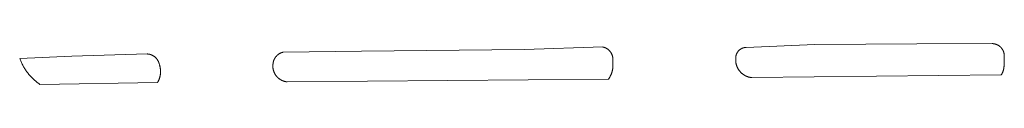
# Model space of a CAD drawing. Extents: x 211930 to 222589, y 569015 to 577578.
# Tile 69 of 95: x 221228.64 to 221278.45, y 575865.56 to 575867.62. Entities that reach past the tile are written whole.
import ezdxf

# ---------------------------------------------------------------- set-up
doc = ezdxf.new("R2010")
doc.units = 0
doc.layers.add('016 Alles planjaar 2023', color=72, linetype='Continuous', lineweight=20, true_color=0x1e90ff)

msp = doc.modelspace()

# ---------------------------------------------------------------- hatches: boundary and pattern name
at = {"layer": '016 Alles planjaar 2023', "true_color": 0x1e90ff}
h = msp.add_hatch(dxfattribs=at)
h.set_pattern_fill('DQ_CLEAR', color=72, style=0)
h.set_pattern_definition([])
h.paths.add_polyline_path([(221258.641, 575866.927), (221258.639, 575866.938), (221258.637, 575866.948), (221258.635, 575866.959), (221258.633, 575866.969), (221258.63, 575866.98), (221258.627, 575866.99), (221258.625, 575867.001), (221258.621, 575867.011), (221258.618, 575867.021), (221258.615, 575867.031), (221258.611, 575867.042), (221258.608, 575867.052), (221258.604, 575867.062), (221258.6, 575867.072), (221258.595, 575867.082), (221258.591, 575867.092), (221258.586, 575867.101), (221258.582, 575867.111), (221258.577, 575867.121), (221258.572, 575867.13), (221258.566, 575867.14), (221258.561, 575867.149), (221258.555, 575867.158), (221258.55, 575867.167), (221258.544, 575867.176), (221258.538, 575867.185), (221258.532, 575867.194), (221258.526, 575867.203), (221258.519, 575867.212), (221258.512, 575867.22), (221258.506, 575867.229), (221258.499, 575867.237), (221258.492, 575867.245), (221258.485, 575867.253), (221258.477, 575867.261), (221258.47, 575867.269), (221258.463, 575867.277), (221258.455, 575867.284), (221258.447, 575867.292), (221258.439, 575867.299), (221258.431, 575867.306), (221258.423, 575867.313), (221258.415, 575867.32), (221258.406, 575867.327), (221258.398, 575867.334), (221258.389, 575867.34), (221258.38, 575867.346), (221258.372, 575867.353), (221258.363, 575867.359), (221258.354, 575867.364), (221258.345, 575867.37), (221258.335, 575867.376), (221258.326, 575867.381), (221258.317, 575867.386), (221258.307, 575867.392), (221258.297, 575867.397), (221258.288, 575867.401), (221258.278, 575867.406), (221258.268, 575867.41), (221258.258, 575867.415), (221258.248, 575867.419), (221258.238, 575867.423), (221258.228, 575867.427), (221258.218, 575867.43), (221258.208, 575867.434), (221258.198, 575867.437), (221258.187, 575867.44), (221258.177, 575867.443), (221258.167, 575867.446), (221258.156, 575867.448), (221258.146, 575867.451), (221258.135, 575867.453), (221254.172, 575867.331), (221245.94, 575867.246), (221241.968, 575867.188), (221241.957, 575867.186), (221241.947, 575867.183), (221241.936, 575867.18), (221241.926, 575867.177), (221241.915, 575867.174), (221241.905, 575867.17), (221241.895, 575867.167), (221241.885, 575867.163), (221241.874, 575867.159), (221241.864, 575867.155), (221241.854, 575867.151), (221241.844, 575867.147), (221241.834, 575867.142), (221241.825, 575867.137), (221241.815, 575867.133), (221241.805, 575867.127), (221241.796, 575867.122), (221241.786, 575867.117), (221241.777, 575867.111), (221241.767, 575867.106), (221241.758, 575867.1), (221241.749, 575867.094), (221241.74, 575867.088), (221241.731, 575867.082), (221241.722, 575867.075), (221241.714, 575867.069), (221241.705, 575867.062), (221241.697, 575867.055), (221241.688, 575867.048), (221241.68, 575867.041), (221241.672, 575867.034), (221241.664, 575867.026), (221241.656, 575867.019), (221241.648, 575867.011), (221241.641, 575867.003), (221241.633, 575866.996), (221241.626, 575866.987), (221241.619, 575866.979), (221241.612, 575866.971), (221241.605, 575866.963), (221241.598, 575866.954), (221241.591, 575866.946), (221241.585, 575866.937), (221241.578, 575866.928), (221241.572, 575866.919), (221241.566, 575866.91), (221241.56, 575866.901), (221241.554, 575866.892), (221241.549, 575866.882), (221241.543, 575866.873), (221241.538, 575866.863), (221241.533, 575866.854), (221241.528, 575866.844), (221241.523, 575866.834), (221241.518, 575866.825), (221241.514, 575866.815), (221241.51, 575866.805), (221241.505, 575866.795), (221241.501, 575866.785), (221241.498, 575866.774), (221241.494, 575866.764), (221241.49, 575866.754), (221241.487, 575866.743), (221241.484, 575866.733), (221241.481, 575866.723), (221241.478, 575866.712), (221241.475, 575866.701), (221241.473, 575866.691), (221241.471, 575866.68), (221241.469, 575866.67), (221241.467, 575866.659), (221241.465, 575866.648), (221241.463, 575866.637), (221241.462, 575866.627), (221241.461, 575866.616), (221241.46, 575866.605), (221241.457, 575866.581), (221241.456, 575866.568), (221241.454, 575866.555), (221241.453, 575866.542), (221241.452, 575866.528), (221241.452, 575866.515), (221241.451, 575866.502), (221241.451, 575866.489), (221241.451, 575866.476), (221241.451, 575866.462), (221241.452, 575866.449), (221241.452, 575866.436), (221241.453, 575866.423), (221241.454, 575866.41), (221241.455, 575866.397), (221241.457, 575866.384), (221241.459, 575866.37), (221241.461, 575866.357), (221241.463, 575866.344), (221241.465, 575866.331), (221241.468, 575866.319), (221241.471, 575866.306), (221241.474, 575866.293), (221241.477, 575866.28), (221241.48, 575866.267), (221241.484, 575866.255), (221241.488, 575866.242), (221241.492, 575866.229), (221241.496, 575866.217), (221241.501, 575866.205), (221241.505, 575866.192), (221241.51, 575866.18), (221241.515, 575866.168), (221241.52, 575866.156), (221241.526, 575866.144), (221241.532, 575866.132), (221241.538, 575866.12), (221241.544, 575866.108), (221241.55, 575866.097), (221241.556, 575866.085), (221241.563, 575866.074), (221241.57, 575866.063), (221241.577, 575866.051), (221241.584, 575866.04), (221241.591, 575866.029), (221241.599, 575866.019), (221241.607, 575866.008), (221241.615, 575865.997), (221241.623, 575865.987), (221241.631, 575865.977), (221241.64, 575865.967), (221241.648, 575865.957), (221241.657, 575865.947), (221241.666, 575865.937), (221241.675, 575865.927), (221241.684, 575865.918), (221241.694, 575865.909), (221241.703, 575865.9), (221241.713, 575865.891), (221241.723, 575865.882), (221241.733, 575865.873), (221241.743, 575865.865), (221241.753, 575865.857), (221241.764, 575865.849), (221241.774, 575865.841), (221241.785, 575865.833), (221241.796, 575865.825), (221241.806, 575865.818), (221241.818, 575865.811), (221241.829, 575865.804), (221241.84, 575865.797), (221241.851, 575865.79), (221241.863, 575865.784), (221241.874, 575865.777), (221241.886, 575865.771), (221241.898, 575865.765), (221241.91, 575865.76), (221241.922, 575865.754), (221241.934, 575865.749), (221241.946, 575865.744), (221241.958, 575865.739), (221241.971, 575865.734), (221241.983, 575865.73), (221241.996, 575865.726), (221242.008, 575865.722), (221242.021, 575865.718), (221242.033, 575865.714), (221242.046, 575865.711), (221242.059, 575865.707), (221242.072, 575865.704), (221242.085, 575865.702), (221242.098, 575865.699), (221242.111, 575865.697), (221242.124, 575865.694), (221242.137, 575865.693), (221242.15, 575865.691), (221242.163, 575865.689), (221242.176, 575865.688), (221258.426, 575865.831), (221258.438, 575865.847), (221258.449, 575865.864), (221258.461, 575865.881), (221258.471, 575865.898), (221258.482, 575865.915), (221258.492, 575865.933), (221258.502, 575865.95), (221258.512, 575865.968), (221258.522, 575865.986), (221258.531, 575866.004), (221258.54, 575866.022), (221258.548, 575866.04), (221258.556, 575866.059), (221258.564, 575866.077), (221258.572, 575866.096), (221258.579, 575866.115), (221258.586, 575866.134), (221258.592, 575866.153), (221258.599, 575866.173), (221258.604, 575866.192), (221258.61, 575866.211), (221258.615, 575866.231), (221258.62, 575866.251), (221258.625, 575866.27), (221258.629, 575866.29), (221258.633, 575866.31), (221258.636, 575866.33), (221258.639, 575866.35), (221258.642, 575866.37), (221258.645, 575866.39), (221258.647, 575866.41), (221258.641, 575866.927)])
h = msp.add_hatch(dxfattribs=at)
h.set_pattern_fill('DQ_CLEAR', color=72, style=0)
h.set_pattern_definition([])
h.paths.add_polyline_path([(221278.431, 575866.598), (221278.446, 575866.977), (221278.446, 575866.987), (221278.446, 575866.998), (221278.446, 575867.008), (221278.446, 575867.018), (221278.446, 575867.029), (221278.445, 575867.039), (221278.444, 575867.049), (221278.443, 575867.059), (221278.442, 575867.07), (221278.441, 575867.08), (221278.44, 575867.09), (221278.438, 575867.1), (221278.436, 575867.11), (221278.434, 575867.121), (221278.432, 575867.131), (221278.43, 575867.141), (221278.428, 575867.151), (221278.425, 575867.161), (221278.422, 575867.171), (221278.419, 575867.18), (221278.416, 575867.19), (221278.413, 575867.2), (221278.409, 575867.21), (221278.406, 575867.219), (221278.402, 575867.229), (221278.398, 575867.239), (221278.394, 575867.248), (221278.39, 575867.258), (221278.386, 575867.267), (221278.381, 575867.276), (221278.377, 575867.285), (221278.372, 575867.294), (221278.367, 575867.303), (221278.362, 575867.312), (221278.356, 575867.321), (221278.351, 575867.33), (221278.345, 575867.339), (221278.34, 575867.347), (221278.334, 575867.356), (221278.328, 575867.364), (221278.322, 575867.372), (221278.316, 575867.381), (221278.309, 575867.389), (221278.303, 575867.397), (221278.296, 575867.405), (221278.289, 575867.412), (221278.282, 575867.42), (221278.275, 575867.428), (221278.268, 575867.435), (221278.261, 575867.442), (221278.253, 575867.449), (221278.246, 575867.457), (221278.238, 575867.463), (221278.231, 575867.47), (221278.223, 575867.477), (221278.215, 575867.483), (221278.207, 575867.49), (221278.198, 575867.496), (221278.19, 575867.502), (221278.182, 575867.508), (221278.173, 575867.514), (221278.165, 575867.52), (221278.156, 575867.525), (221278.147, 575867.531), (221278.139, 575867.536), (221278.13, 575867.541), (221278.121, 575867.546), (221278.111, 575867.551), (221278.102, 575867.556), (221278.093, 575867.56), (221278.084, 575867.565), (221278.074, 575867.569), (221278.065, 575867.573), (221278.055, 575867.577), (221278.046, 575867.581), (221278.036, 575867.584), (221278.026, 575867.588), (221278.017, 575867.591), (221278.007, 575867.594), (221277.997, 575867.597), (221277.987, 575867.6), (221277.977, 575867.603), (221277.967, 575867.605), (221277.957, 575867.607), (221277.947, 575867.61), (221277.937, 575867.612), (221277.927, 575867.613), (221277.916, 575867.615), (221277.906, 575867.616), (221277.896, 575867.618), (221277.886, 575867.619), (221277.875, 575867.62), (221277.865, 575867.621), (221277.855, 575867.621), (221277.845, 575867.622), (221277.834, 575867.622), (221277.824, 575867.622), (221274.027, 575867.609), (221268.861, 575867.582), (221265.384, 575867.428), (221265.375, 575867.428), (221265.366, 575867.427), (221265.357, 575867.427), (221265.349, 575867.426), (221265.34, 575867.425), (221265.331, 575867.424), (221265.322, 575867.423), (221265.313, 575867.422), (221265.305, 575867.42), (221265.296, 575867.419), (221265.287, 575867.417), (221265.278, 575867.415), (221265.27, 575867.413), (221265.261, 575867.411), (221265.253, 575867.409), (221265.244, 575867.406), (221265.236, 575867.403), (221265.227, 575867.401), (221265.219, 575867.398), (221265.21, 575867.395), (221265.202, 575867.392), (221265.194, 575867.388), (221265.186, 575867.385), (221265.177, 575867.381), (221265.169, 575867.378), (221265.161, 575867.374), (221265.153, 575867.37), (221265.146, 575867.366), (221265.138, 575867.362), (221265.13, 575867.357), (221265.122, 575867.353), (221265.115, 575867.348), (221265.107, 575867.343), (221265.1, 575867.338), (221265.092, 575867.333), (221265.085, 575867.328), (221265.078, 575867.323), (221265.071, 575867.318), (221265.064, 575867.312), (221265.057, 575867.307), (221265.05, 575867.301), (221265.044, 575867.295), (221265.037, 575867.289), (221265.03, 575867.283), (221265.024, 575867.277), (221265.018, 575867.271), (221265.011, 575867.265), (221265.005, 575867.258), (221264.999, 575867.252), (221264.993, 575867.245), (221264.988, 575867.238), (221264.982, 575867.231), (221264.977, 575867.224), (221264.971, 575867.217), (221264.966, 575867.21), (221264.961, 575867.203), (221264.956, 575867.196), (221264.951, 575867.188), (221264.946, 575867.181), (221264.941, 575867.173), (221264.936, 575867.166), (221264.932, 575867.158), (221264.928, 575867.15), (221264.924, 575867.142), (221264.919, 575867.135), (221264.916, 575867.127), (221264.912, 575867.119), (221264.908, 575867.11), (221264.905, 575867.102), (221264.901, 575867.094), (221264.898, 575867.086), (221264.895, 575867.077), (221264.892, 575867.069), (221264.889, 575867.061), (221264.886, 575867.052), (221264.884, 575867.044), (221264.881, 575867.035), (221264.879, 575867.027), (221264.877, 575867.018), (221264.875, 575867.009), (221264.873, 575867.001), (221264.872, 575866.992), (221264.87, 575866.983), (221264.869, 575866.974), (221264.867, 575866.966), (221264.866, 575866.957), (221264.865, 575866.948), (221264.865, 575866.939), (221264.864, 575866.93), (221264.863, 575866.921), (221264.863, 575866.913), (221264.863, 575866.904), (221264.863, 575866.895), (221264.863, 575866.886), (221264.862, 575866.862), (221264.861, 575866.847), (221264.86, 575866.832), (221264.86, 575866.817), (221264.86, 575866.802), (221264.86, 575866.787), (221264.86, 575866.772), (221264.861, 575866.757), (221264.862, 575866.743), (221264.863, 575866.728), (221264.864, 575866.713), (221264.866, 575866.698), (221264.867, 575866.683), (221264.87, 575866.668), (221264.872, 575866.653), (221264.874, 575866.639), (221264.877, 575866.624), (221264.88, 575866.609), (221264.884, 575866.595), (221264.887, 575866.58), (221264.891, 575866.566), (221264.895, 575866.551), (221264.899, 575866.537), (221264.904, 575866.523), (221264.908, 575866.509), (221264.913, 575866.494), (221264.918, 575866.48), (221264.924, 575866.467), (221264.929, 575866.453), (221264.935, 575866.439), (221264.941, 575866.425), (221264.948, 575866.412), (221264.954, 575866.398), (221264.961, 575866.385), (221264.968, 575866.372), (221264.975, 575866.359), (221264.983, 575866.346), (221264.99, 575866.333), (221264.998, 575866.32), (221265.006, 575866.307), (221265.014, 575866.295), (221265.023, 575866.283), (221265.032, 575866.27), (221265.04, 575866.258), (221265.049, 575866.246), (221265.059, 575866.235), (221265.068, 575866.223), (221265.078, 575866.212), (221265.088, 575866.2), (221265.098, 575866.189), (221265.108, 575866.178), (221265.118, 575866.168), (221265.129, 575866.157), (221265.14, 575866.147), (221265.15, 575866.136), (221265.162, 575866.126), (221265.173, 575866.117), (221265.184, 575866.107), (221265.196, 575866.097), (221265.207, 575866.088), (221265.219, 575866.079), (221265.231, 575866.07), (221265.243, 575866.061), (221265.256, 575866.053), (221265.268, 575866.044), (221265.281, 575866.036), (221265.293, 575866.029), (221265.306, 575866.021), (221265.319, 575866.013), (221265.332, 575866.006), (221265.346, 575865.999), (221265.359, 575865.992), (221265.372, 575865.986), (221265.386, 575865.979), (221265.399, 575865.973), (221265.413, 575865.967), (221265.427, 575865.962), (221265.441, 575865.956), (221265.455, 575865.951), (221265.469, 575865.946), (221265.483, 575865.941), (221265.497, 575865.937), (221265.512, 575865.932), (221265.526, 575865.928), (221265.541, 575865.924), (221265.555, 575865.921), (221265.57, 575865.918), (221265.584, 575865.914), (221265.599, 575865.912), (221265.614, 575865.909), (221265.628, 575865.907), (221265.643, 575865.905), (221265.658, 575865.903), (221265.673, 575865.901), (221278.294, 575866.041), (221278.302, 575866.054), (221278.31, 575866.068), (221278.318, 575866.082), (221278.325, 575866.096), (221278.333, 575866.11), (221278.34, 575866.124), (221278.346, 575866.138), (221278.353, 575866.152), (221278.359, 575866.167), (221278.365, 575866.181), (221278.371, 575866.196), (221278.377, 575866.211), (221278.382, 575866.226), (221278.387, 575866.241), (221278.392, 575866.256), (221278.396, 575866.271), (221278.4, 575866.286), (221278.405, 575866.301), (221278.408, 575866.316), (221278.412, 575866.332), (221278.415, 575866.347), (221278.418, 575866.363), (221278.421, 575866.378), (221278.423, 575866.394), (221278.425, 575866.409), (221278.427, 575866.425), (221278.429, 575866.441), (221278.43, 575866.456), (221278.432, 575866.472), (221278.432, 575866.488), (221278.433, 575866.504), (221278.433, 575866.519), (221278.433, 575866.535), (221278.433, 575866.551), (221278.433, 575866.567), (221278.432, 575866.582), (221278.431, 575866.598)])
h = msp.add_hatch(dxfattribs=at)
h.set_pattern_fill('DQ_CLEAR', color=72, style=0)
h.set_pattern_definition([])
h.paths.add_polyline_path([(221235.101, 575867.099), (221231.29, 575866.987), (221228.645, 575866.877), (221228.662, 575866.833), (221228.679, 575866.789), (221228.697, 575866.746), (221228.716, 575866.703), (221228.735, 575866.66), (221228.755, 575866.618), (221228.776, 575866.576), (221228.798, 575866.534), (221228.82, 575866.493), (221228.843, 575866.452), (221228.867, 575866.411), (221228.892, 575866.371), (221228.917, 575866.331), (221228.943, 575866.292), (221228.969, 575866.253), (221228.996, 575866.215), (221229.024, 575866.177), (221229.053, 575866.14), (221229.082, 575866.103), (221229.111, 575866.066), (221229.142, 575866.03), (221229.173, 575865.995), (221229.204, 575865.96), (221229.236, 575865.926), (221229.269, 575865.892), (221229.303, 575865.859), (221229.336, 575865.827), (221229.371, 575865.795), (221229.406, 575865.763), (221229.441, 575865.732), (221229.477, 575865.702), (221229.514, 575865.673), (221229.551, 575865.644), (221229.588, 575865.616), (221229.627, 575865.588), (221229.665, 575865.561), (221235.612, 575865.649), (221235.621, 575865.665), (221235.63, 575865.681), (221235.639, 575865.697), (221235.648, 575865.713), (221235.656, 575865.729), (221235.664, 575865.746), (221235.672, 575865.762), (221235.679, 575865.779), (221235.686, 575865.796), (221235.693, 575865.813), (221235.7, 575865.83), (221235.706, 575865.847), (221235.712, 575865.865), (221235.718, 575865.882), (221235.723, 575865.9), (221235.729, 575865.917), (221235.733, 575865.935), (221235.738, 575865.953), (221235.742, 575865.97), (221235.746, 575865.988), (221235.75, 575866.006), (221235.753, 575866.024), (221235.756, 575866.042), (221235.759, 575866.061), (221235.761, 575866.079), (221235.763, 575866.097), (221235.765, 575866.115), (221235.767, 575866.133), (221235.768, 575866.152), (221235.769, 575866.17), (221235.769, 575866.188), (221235.769, 575866.207), (221235.769, 575866.225), (221235.769, 575866.243), (221235.768, 575866.262), (221235.767, 575866.28), (221235.766, 575866.298), (221235.764, 575866.317), (221235.763, 575866.335), (221235.76, 575866.353), (221235.758, 575866.371), (221235.755, 575866.389), (221235.752, 575866.407), (221235.748, 575866.425), (221235.745, 575866.443), (221235.741, 575866.461), (221235.736, 575866.479), (221235.732, 575866.497), (221235.727, 575866.514), (221235.721, 575866.532), (221235.716, 575866.549), (221235.71, 575866.567), (221235.702, 575866.595), (221235.699, 575866.605), (221235.696, 575866.616), (221235.693, 575866.626), (221235.69, 575866.637), (221235.687, 575866.647), (221235.683, 575866.658), (221235.68, 575866.668), (221235.676, 575866.678), (221235.672, 575866.688), (221235.668, 575866.698), (221235.663, 575866.708), (221235.659, 575866.718), (221235.654, 575866.728), (221235.65, 575866.738), (221235.645, 575866.748), (221235.639, 575866.757), (221235.634, 575866.767), (221235.629, 575866.776), (221235.623, 575866.786), (221235.617, 575866.795), (221235.611, 575866.804), (221235.605, 575866.813), (221235.599, 575866.822), (221235.593, 575866.831), (221235.586, 575866.84), (221235.58, 575866.848), (221235.573, 575866.857), (221235.566, 575866.865), (221235.559, 575866.874), (221235.552, 575866.882), (221235.544, 575866.89), (221235.537, 575866.898), (221235.529, 575866.906), (221235.521, 575866.913), (221235.513, 575866.921), (221235.505, 575866.928), (221235.497, 575866.936), (221235.489, 575866.943), (221235.481, 575866.95), (221235.472, 575866.957), (221235.464, 575866.964), (221235.455, 575866.97), (221235.446, 575866.977), (221235.437, 575866.983), (221235.428, 575866.989), (221235.419, 575866.995), (221235.41, 575867.001), (221235.401, 575867.007), (221235.391, 575867.012), (221235.382, 575867.018), (221235.372, 575867.023), (221235.362, 575867.028), (221235.353, 575867.033), (221235.343, 575867.037), (221235.333, 575867.042), (221235.323, 575867.046), (221235.313, 575867.051), (221235.303, 575867.055), (221235.293, 575867.059), (221235.282, 575867.062), (221235.272, 575867.066), (221235.262, 575867.069), (221235.251, 575867.073), (221235.241, 575867.076), (221235.23, 575867.078), (221235.22, 575867.081), (221235.209, 575867.084), (221235.198, 575867.086), (221235.188, 575867.088), (221235.177, 575867.09), (221235.166, 575867.092), (221235.155, 575867.094), (221235.144, 575867.095), (221235.134, 575867.096), (221235.123, 575867.097), (221235.112, 575867.098), (221235.101, 575867.099)])

# ---------------------------------------------------------------- linework, layer by layer
at = {"layer": '016 Alles planjaar 2023', "color": 14, "true_color": 0x004000}
for points in [[(221258.641, 575866.927), (221258.639, 575866.938), (221258.637, 575866.948), (221258.635, 575866.959), (221258.633, 575866.969), (221258.63, 575866.98), (221258.627, 575866.99), (221258.625, 575867.001), (221258.621, 575867.011), (221258.618, 575867.021), (221258.615, 575867.031), (221258.611, 575867.042), (221258.608, 575867.052), (221258.604, 575867.062), (221258.6, 575867.072), (221258.595, 575867.082), (221258.591, 575867.092), (221258.586, 575867.101), (221258.582, 575867.111), (221258.577, 575867.121), (221258.572, 575867.13), (221258.566, 575867.14), (221258.561, 575867.149), (221258.555, 575867.158), (221258.55, 575867.167), (221258.544, 575867.176), (221258.538, 575867.185), (221258.532, 575867.194), (221258.526, 575867.203), (221258.519, 575867.212), (221258.512, 575867.22), (221258.506, 575867.229), (221258.499, 575867.237), (221258.492, 575867.245), (221258.485, 575867.253), (221258.477, 575867.261), (221258.47, 575867.269), (221258.463, 575867.277), (221258.455, 575867.284), (221258.447, 575867.292), (221258.439, 575867.299), (221258.431, 575867.306), (221258.423, 575867.313), (221258.415, 575867.32), (221258.406, 575867.327), (221258.398, 575867.334), (221258.389, 575867.34), (221258.38, 575867.346), (221258.372, 575867.353), (221258.363, 575867.359), (221258.354, 575867.364), (221258.345, 575867.37), (221258.335, 575867.376), (221258.326, 575867.381), (221258.317, 575867.386), (221258.307, 575867.392), (221258.297, 575867.397), (221258.288, 575867.401), (221258.278, 575867.406), (221258.268, 575867.41), (221258.258, 575867.415), (221258.248, 575867.419), (221258.238, 575867.423), (221258.228, 575867.427), (221258.218, 575867.43), (221258.208, 575867.434), (221258.198, 575867.437), (221258.187, 575867.44), (221258.177, 575867.443), (221258.167, 575867.446), (221258.156, 575867.448), (221258.146, 575867.451), (221258.135, 575867.453), (221254.172, 575867.331), (221245.94, 575867.246), (221241.968, 575867.188), (221241.957, 575867.186), (221241.947, 575867.183), (221241.936, 575867.18), (221241.926, 575867.177), (221241.915, 575867.174), (221241.905, 575867.17), (221241.895, 575867.167), (221241.885, 575867.163), (221241.874, 575867.159), (221241.864, 575867.155), (221241.854, 575867.151), (221241.844, 575867.147), (221241.834, 575867.142), (221241.825, 575867.137), (221241.815, 575867.133), (221241.805, 575867.127), (221241.796, 575867.122), (221241.786, 575867.117), (221241.777, 575867.111), (221241.767, 575867.106), (221241.758, 575867.1), (221241.749, 575867.094), (221241.74, 575867.088), (221241.731, 575867.082), (221241.722, 575867.075), (221241.714, 575867.069), (221241.705, 575867.062), (221241.697, 575867.055), (221241.688, 575867.048), (221241.68, 575867.041), (221241.672, 575867.034), (221241.664, 575867.026), (221241.656, 575867.019), (221241.648, 575867.011), (221241.641, 575867.003), (221241.633, 575866.996), (221241.626, 575866.987), (221241.619, 575866.979), (221241.612, 575866.971), (221241.605, 575866.963), (221241.598, 575866.954), (221241.591, 575866.946), (221241.585, 575866.937), (221241.578, 575866.928), (221241.572, 575866.919), (221241.566, 575866.91), (221241.56, 575866.901), (221241.554, 575866.892), (221241.549, 575866.882), (221241.543, 575866.873), (221241.538, 575866.863), (221241.533, 575866.854), (221241.528, 575866.844), (221241.523, 575866.834), (221241.518, 575866.825), (221241.514, 575866.815), (221241.51, 575866.805), (221241.505, 575866.795), (221241.501, 575866.785), (221241.498, 575866.774), (221241.494, 575866.764), (221241.49, 575866.754), (221241.487, 575866.743), (221241.484, 575866.733), (221241.481, 575866.723), (221241.478, 575866.712), (221241.475, 575866.701), (221241.473, 575866.691), (221241.471, 575866.68), (221241.469, 575866.67), (221241.467, 575866.659), (221241.465, 575866.648), (221241.463, 575866.637), (221241.462, 575866.627), (221241.461, 575866.616), (221241.46, 575866.605), (221241.457, 575866.581), (221241.456, 575866.568), (221241.454, 575866.555), (221241.453, 575866.542), (221241.452, 575866.528), (221241.452, 575866.515), (221241.451, 575866.502), (221241.451, 575866.489), (221241.451, 575866.476), (221241.451, 575866.462), (221241.452, 575866.449), (221241.452, 575866.436), (221241.453, 575866.423), (221241.454, 575866.41), (221241.455, 575866.397), (221241.457, 575866.384), (221241.459, 575866.37), (221241.461, 575866.357), (221241.463, 575866.344), (221241.465, 575866.331), (221241.468, 575866.319), (221241.471, 575866.306), (221241.474, 575866.293), (221241.477, 575866.28), (221241.48, 575866.267), (221241.484, 575866.255), (221241.488, 575866.242), (221241.492, 575866.229), (221241.496, 575866.217), (221241.501, 575866.205), (221241.505, 575866.192), (221241.51, 575866.18), (221241.515, 575866.168), (221241.52, 575866.156), (221241.526, 575866.144), (221241.532, 575866.132), (221241.538, 575866.12), (221241.544, 575866.108), (221241.55, 575866.097), (221241.556, 575866.085), (221241.563, 575866.074), (221241.57, 575866.063), (221241.577, 575866.051), (221241.584, 575866.04), (221241.591, 575866.029), (221241.599, 575866.019), (221241.607, 575866.008), (221241.615, 575865.997), (221241.623, 575865.987), (221241.631, 575865.977), (221241.64, 575865.967), (221241.648, 575865.957), (221241.657, 575865.947), (221241.666, 575865.937), (221241.675, 575865.927), (221241.684, 575865.918), (221241.694, 575865.909), (221241.703, 575865.9), (221241.713, 575865.891), (221241.723, 575865.882), (221241.733, 575865.873), (221241.743, 575865.865), (221241.753, 575865.857), (221241.764, 575865.849), (221241.774, 575865.841), (221241.785, 575865.833), (221241.796, 575865.825), (221241.806, 575865.818), (221241.818, 575865.811), (221241.829, 575865.804), (221241.84, 575865.797), (221241.851, 575865.79), (221241.863, 575865.784), (221241.874, 575865.777), (221241.886, 575865.771), (221241.898, 575865.765), (221241.91, 575865.76), (221241.922, 575865.754), (221241.934, 575865.749), (221241.946, 575865.744), (221241.958, 575865.739), (221241.971, 575865.734), (221241.983, 575865.73), (221241.996, 575865.726), (221242.008, 575865.722), (221242.021, 575865.718), (221242.033, 575865.714), (221242.046, 575865.711), (221242.059, 575865.707), (221242.072, 575865.704), (221242.085, 575865.702), (221242.098, 575865.699), (221242.111, 575865.697), (221242.124, 575865.694), (221242.137, 575865.693), (221242.15, 575865.691), (221242.163, 575865.689), (221242.176, 575865.688), (221258.426, 575865.831), (221258.438, 575865.847), (221258.449, 575865.864), (221258.461, 575865.881), (221258.471, 575865.898), (221258.482, 575865.915), (221258.492, 575865.933), (221258.502, 575865.95), (221258.512, 575865.968), (221258.522, 575865.986), (221258.531, 575866.004), (221258.54, 575866.022), (221258.548, 575866.04), (221258.556, 575866.059), (221258.564, 575866.077), (221258.572, 575866.096), (221258.579, 575866.115), (221258.586, 575866.134), (221258.592, 575866.153), (221258.599, 575866.173), (221258.604, 575866.192), (221258.61, 575866.211), (221258.615, 575866.231), (221258.62, 575866.251), (221258.625, 575866.27), (221258.629, 575866.29), (221258.633, 575866.31), (221258.636, 575866.33), (221258.639, 575866.35), (221258.642, 575866.37), (221258.645, 575866.39), (221258.647, 575866.41), (221258.641, 575866.927)], [(221278.431, 575866.598), (221278.446, 575866.977), (221278.446, 575866.987), (221278.446, 575866.998), (221278.446, 575867.008), (221278.446, 575867.018), (221278.446, 575867.029), (221278.445, 575867.039), (221278.444, 575867.049), (221278.443, 575867.059), (221278.442, 575867.07), (221278.441, 575867.08), (221278.44, 575867.09), (221278.438, 575867.1), (221278.436, 575867.11), (221278.434, 575867.121), (221278.432, 575867.131), (221278.43, 575867.141), (221278.428, 575867.151), (221278.425, 575867.161), (221278.422, 575867.171), (221278.419, 575867.18), (221278.416, 575867.19), (221278.413, 575867.2), (221278.409, 575867.21), (221278.406, 575867.219), (221278.402, 575867.229), (221278.398, 575867.239), (221278.394, 575867.248), (221278.39, 575867.258), (221278.386, 575867.267), (221278.381, 575867.276), (221278.377, 575867.285), (221278.372, 575867.294), (221278.367, 575867.303), (221278.362, 575867.312), (221278.356, 575867.321), (221278.351, 575867.33), (221278.345, 575867.339), (221278.34, 575867.347), (221278.334, 575867.356), (221278.328, 575867.364), (221278.322, 575867.372), (221278.316, 575867.381), (221278.309, 575867.389), (221278.303, 575867.397), (221278.296, 575867.405), (221278.289, 575867.412), (221278.282, 575867.42), (221278.275, 575867.428), (221278.268, 575867.435), (221278.261, 575867.442), (221278.253, 575867.449), (221278.246, 575867.457), (221278.238, 575867.463), (221278.231, 575867.47), (221278.223, 575867.477), (221278.215, 575867.483), (221278.207, 575867.49), (221278.198, 575867.496), (221278.19, 575867.502), (221278.182, 575867.508), (221278.173, 575867.514), (221278.165, 575867.52), (221278.156, 575867.525), (221278.147, 575867.531), (221278.139, 575867.536), (221278.13, 575867.541), (221278.121, 575867.546), (221278.111, 575867.551), (221278.102, 575867.556), (221278.093, 575867.56), (221278.084, 575867.565), (221278.074, 575867.569), (221278.065, 575867.573), (221278.055, 575867.577), (221278.046, 575867.581), (221278.036, 575867.584), (221278.026, 575867.588), (221278.017, 575867.591), (221278.007, 575867.594), (221277.997, 575867.597), (221277.987, 575867.6), (221277.977, 575867.603), (221277.967, 575867.605), (221277.957, 575867.607), (221277.947, 575867.61), (221277.937, 575867.612), (221277.927, 575867.613), (221277.916, 575867.615), (221277.906, 575867.616), (221277.896, 575867.618), (221277.886, 575867.619), (221277.875, 575867.62), (221277.865, 575867.621), (221277.855, 575867.621), (221277.845, 575867.622), (221277.834, 575867.622), (221277.824, 575867.622), (221274.027, 575867.609), (221268.861, 575867.582), (221265.384, 575867.428), (221265.375, 575867.428), (221265.366, 575867.427), (221265.357, 575867.427), (221265.349, 575867.426), (221265.34, 575867.425), (221265.331, 575867.424), (221265.322, 575867.423), (221265.313, 575867.422), (221265.305, 575867.42), (221265.296, 575867.419), (221265.287, 575867.417), (221265.278, 575867.415), (221265.27, 575867.413), (221265.261, 575867.411), (221265.253, 575867.409), (221265.244, 575867.406), (221265.236, 575867.403), (221265.227, 575867.401), (221265.219, 575867.398), (221265.21, 575867.395), (221265.202, 575867.392), (221265.194, 575867.388), (221265.186, 575867.385), (221265.177, 575867.381), (221265.169, 575867.378), (221265.161, 575867.374), (221265.153, 575867.37), (221265.146, 575867.366), (221265.138, 575867.362), (221265.13, 575867.357), (221265.122, 575867.353), (221265.115, 575867.348), (221265.107, 575867.343), (221265.1, 575867.338), (221265.092, 575867.333), (221265.085, 575867.328), (221265.078, 575867.323), (221265.071, 575867.318), (221265.064, 575867.312), (221265.057, 575867.307), (221265.05, 575867.301), (221265.044, 575867.295), (221265.037, 575867.289), (221265.03, 575867.283), (221265.024, 575867.277), (221265.018, 575867.271), (221265.011, 575867.265), (221265.005, 575867.258), (221264.999, 575867.252), (221264.993, 575867.245), (221264.988, 575867.238), (221264.982, 575867.231), (221264.977, 575867.224), (221264.971, 575867.217), (221264.966, 575867.21), (221264.961, 575867.203), (221264.956, 575867.196), (221264.951, 575867.188), (221264.946, 575867.181), (221264.941, 575867.173), (221264.936, 575867.166), (221264.932, 575867.158), (221264.928, 575867.15), (221264.924, 575867.142), (221264.919, 575867.135), (221264.916, 575867.127), (221264.912, 575867.119), (221264.908, 575867.11), (221264.905, 575867.102), (221264.901, 575867.094), (221264.898, 575867.086), (221264.895, 575867.077), (221264.892, 575867.069), (221264.889, 575867.061), (221264.886, 575867.052), (221264.884, 575867.044), (221264.881, 575867.035), (221264.879, 575867.027), (221264.877, 575867.018), (221264.875, 575867.009), (221264.873, 575867.001), (221264.872, 575866.992), (221264.87, 575866.983), (221264.869, 575866.974), (221264.867, 575866.966), (221264.866, 575866.957), (221264.865, 575866.948), (221264.865, 575866.939), (221264.864, 575866.93), (221264.863, 575866.921), (221264.863, 575866.913), (221264.863, 575866.904), (221264.863, 575866.895), (221264.863, 575866.886), (221264.862, 575866.862), (221264.861, 575866.847), (221264.86, 575866.832), (221264.86, 575866.817), (221264.86, 575866.802), (221264.86, 575866.787), (221264.86, 575866.772), (221264.861, 575866.757), (221264.862, 575866.743), (221264.863, 575866.728), (221264.864, 575866.713), (221264.866, 575866.698), (221264.867, 575866.683), (221264.87, 575866.668), (221264.872, 575866.653), (221264.874, 575866.639), (221264.877, 575866.624), (221264.88, 575866.609), (221264.884, 575866.595), (221264.887, 575866.58), (221264.891, 575866.566), (221264.895, 575866.551), (221264.899, 575866.537), (221264.904, 575866.523), (221264.908, 575866.509), (221264.913, 575866.494), (221264.918, 575866.48), (221264.924, 575866.467), (221264.929, 575866.453), (221264.935, 575866.439), (221264.941, 575866.425), (221264.948, 575866.412), (221264.954, 575866.398), (221264.961, 575866.385), (221264.968, 575866.372), (221264.975, 575866.359), (221264.983, 575866.346), (221264.99, 575866.333), (221264.998, 575866.32), (221265.006, 575866.307), (221265.014, 575866.295), (221265.023, 575866.283), (221265.032, 575866.27), (221265.04, 575866.258), (221265.049, 575866.246), (221265.059, 575866.235), (221265.068, 575866.223), (221265.078, 575866.212), (221265.088, 575866.2), (221265.098, 575866.189), (221265.108, 575866.178), (221265.118, 575866.168), (221265.129, 575866.157), (221265.14, 575866.147), (221265.15, 575866.136), (221265.162, 575866.126), (221265.173, 575866.117), (221265.184, 575866.107), (221265.196, 575866.097), (221265.207, 575866.088), (221265.219, 575866.079), (221265.231, 575866.07), (221265.243, 575866.061), (221265.256, 575866.053), (221265.268, 575866.044), (221265.281, 575866.036), (221265.293, 575866.029), (221265.306, 575866.021), (221265.319, 575866.013), (221265.332, 575866.006), (221265.346, 575865.999), (221265.359, 575865.992), (221265.372, 575865.986), (221265.386, 575865.979), (221265.399, 575865.973), (221265.413, 575865.967), (221265.427, 575865.962), (221265.441, 575865.956), (221265.455, 575865.951), (221265.469, 575865.946), (221265.483, 575865.941), (221265.497, 575865.937), (221265.512, 575865.932), (221265.526, 575865.928), (221265.541, 575865.924), (221265.555, 575865.921), (221265.57, 575865.918), (221265.584, 575865.914), (221265.599, 575865.912), (221265.614, 575865.909), (221265.628, 575865.907), (221265.643, 575865.905), (221265.658, 575865.903), (221265.673, 575865.901), (221278.294, 575866.041), (221278.302, 575866.054), (221278.31, 575866.068), (221278.318, 575866.082), (221278.325, 575866.096), (221278.333, 575866.11), (221278.34, 575866.124), (221278.346, 575866.138), (221278.353, 575866.152), (221278.359, 575866.167), (221278.365, 575866.181), (221278.371, 575866.196), (221278.377, 575866.211), (221278.382, 575866.226), (221278.387, 575866.241), (221278.392, 575866.256), (221278.396, 575866.271), (221278.4, 575866.286), (221278.405, 575866.301), (221278.408, 575866.316), (221278.412, 575866.332), (221278.415, 575866.347), (221278.418, 575866.363), (221278.421, 575866.378), (221278.423, 575866.394), (221278.425, 575866.409), (221278.427, 575866.425), (221278.429, 575866.441), (221278.43, 575866.456), (221278.432, 575866.472), (221278.432, 575866.488), (221278.433, 575866.504), (221278.433, 575866.519), (221278.433, 575866.535), (221278.433, 575866.551), (221278.433, 575866.567), (221278.432, 575866.582), (221278.431, 575866.598)], [(221235.101, 575867.099), (221231.29, 575866.987), (221228.645, 575866.877), (221228.662, 575866.833), (221228.679, 575866.789), (221228.697, 575866.746), (221228.716, 575866.703), (221228.735, 575866.66), (221228.755, 575866.618), (221228.776, 575866.576), (221228.798, 575866.534), (221228.82, 575866.493), (221228.843, 575866.452), (221228.867, 575866.411), (221228.892, 575866.371), (221228.917, 575866.331), (221228.943, 575866.292), (221228.969, 575866.253), (221228.996, 575866.215), (221229.024, 575866.177), (221229.053, 575866.14), (221229.082, 575866.103), (221229.111, 575866.066), (221229.142, 575866.03), (221229.173, 575865.995), (221229.204, 575865.96), (221229.236, 575865.926), (221229.269, 575865.892), (221229.303, 575865.859), (221229.336, 575865.827), (221229.371, 575865.795), (221229.406, 575865.763), (221229.441, 575865.732), (221229.477, 575865.702), (221229.514, 575865.673), (221229.551, 575865.644), (221229.588, 575865.616), (221229.627, 575865.588), (221229.665, 575865.561), (221235.612, 575865.649), (221235.621, 575865.665), (221235.63, 575865.681), (221235.639, 575865.697), (221235.648, 575865.713), (221235.656, 575865.729), (221235.664, 575865.746), (221235.672, 575865.762), (221235.679, 575865.779), (221235.686, 575865.796), (221235.693, 575865.813), (221235.7, 575865.83), (221235.706, 575865.847), (221235.712, 575865.865), (221235.718, 575865.882), (221235.723, 575865.9), (221235.729, 575865.917), (221235.733, 575865.935), (221235.738, 575865.953), (221235.742, 575865.97), (221235.746, 575865.988), (221235.75, 575866.006), (221235.753, 575866.024), (221235.756, 575866.042), (221235.759, 575866.061), (221235.761, 575866.079), (221235.763, 575866.097), (221235.765, 575866.115), (221235.767, 575866.133), (221235.768, 575866.152), (221235.769, 575866.17), (221235.769, 575866.188), (221235.769, 575866.207), (221235.769, 575866.225), (221235.769, 575866.243), (221235.768, 575866.262), (221235.767, 575866.28), (221235.766, 575866.298), (221235.764, 575866.317), (221235.763, 575866.335), (221235.76, 575866.353), (221235.758, 575866.371), (221235.755, 575866.389), (221235.752, 575866.407), (221235.748, 575866.425), (221235.745, 575866.443), (221235.741, 575866.461), (221235.736, 575866.479), (221235.732, 575866.497), (221235.727, 575866.514), (221235.721, 575866.532), (221235.716, 575866.549), (221235.71, 575866.567), (221235.702, 575866.595), (221235.699, 575866.605), (221235.696, 575866.616), (221235.693, 575866.626), (221235.69, 575866.637), (221235.687, 575866.647), (221235.683, 575866.658), (221235.68, 575866.668), (221235.676, 575866.678), (221235.672, 575866.688), (221235.668, 575866.698), (221235.663, 575866.708), (221235.659, 575866.718), (221235.654, 575866.728), (221235.65, 575866.738), (221235.645, 575866.748), (221235.639, 575866.757), (221235.634, 575866.767), (221235.629, 575866.776), (221235.623, 575866.786), (221235.617, 575866.795), (221235.611, 575866.804), (221235.605, 575866.813), (221235.599, 575866.822), (221235.593, 575866.831), (221235.586, 575866.84), (221235.58, 575866.848), (221235.573, 575866.857), (221235.566, 575866.865), (221235.559, 575866.874), (221235.552, 575866.882), (221235.544, 575866.89), (221235.537, 575866.898), (221235.529, 575866.906), (221235.521, 575866.913), (221235.513, 575866.921), (221235.505, 575866.928), (221235.497, 575866.936), (221235.489, 575866.943), (221235.481, 575866.95), (221235.472, 575866.957), (221235.464, 575866.964), (221235.455, 575866.97), (221235.446, 575866.977), (221235.437, 575866.983), (221235.428, 575866.989), (221235.419, 575866.995), (221235.41, 575867.001), (221235.401, 575867.007), (221235.391, 575867.012), (221235.382, 575867.018), (221235.372, 575867.023), (221235.362, 575867.028), (221235.353, 575867.033), (221235.343, 575867.037), (221235.333, 575867.042), (221235.323, 575867.046), (221235.313, 575867.051), (221235.303, 575867.055), (221235.293, 575867.059), (221235.282, 575867.062), (221235.272, 575867.066), (221235.262, 575867.069), (221235.251, 575867.073), (221235.241, 575867.076), (221235.23, 575867.078), (221235.22, 575867.081), (221235.209, 575867.084), (221235.198, 575867.086), (221235.188, 575867.088), (221235.177, 575867.09), (221235.166, 575867.092), (221235.155, 575867.094), (221235.144, 575867.095), (221235.134, 575867.096), (221235.123, 575867.097), (221235.112, 575867.098), (221235.101, 575867.099)]]:
    msp.add_lwpolyline(points, close=True, dxfattribs=at)

doc.saveas('drawing.dxf')
